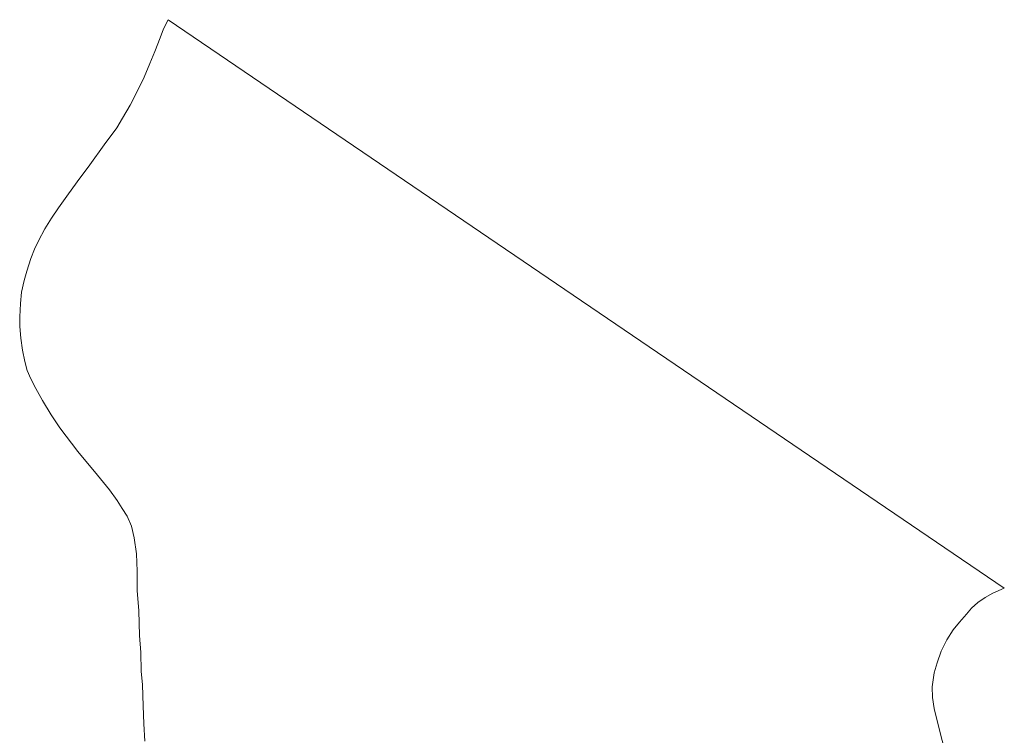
# Model space of a CAD drawing. Header units: metres. Extents: x 185049 to 189876, y 349292 to 352302.
# Tile 225 of 256: x 187332 to 187631, y 352084 to 352302. Entities that reach past the tile are written whole.
import ezdxf

# ---------------------------------------------------------------- set-up
doc = ezdxf.new("R2010")
doc.units = ezdxf.units.M
doc.layers.add('B-WE-OG-WATER_POEL-GV', color=7, linetype='Continuous', lineweight=18)

msp = doc.modelspace()

# ---------------------------------------------------------------- linework, layer by layer
at = {"layer": 'B-WE-OG-WATER_POEL-GV'}
msp.add_polyline3d([(187369.862, 352082.346, 20.956), (187369.607, 352087.633, 20.956), (187369.346, 352093.13, 20.956), (187369.128, 352099.523, 20.956), (187368.8, 352103.613, 20.956), (187368.691, 352109.303, 20.956), (187368.259, 352114.551, 20.956), (187368.083, 352121.988, 20.956), (187367.578, 352128.23, 20.956), (187367.539, 352134.115, 20.956), (187367.308, 352139.343, 20.956), (187366.673, 352144.189, 20.956), (187365.814, 352147.726, 20.956), (187364.465, 352150.808, 20.956), (187362.997, 352153.172, 20.956), (187361.444, 352155.553, 20.956), (187359.135, 352158.786, 20.956), (187355.444, 352163.243, 20.956), (187349.54, 352170.474, 20.956), (187344.07, 352177.634, 20.956), (187341.399, 352181.635, 20.956), (187338.764, 352185.918, 20.956), (187336.738, 352189.616, 20.956), (187335.263, 352192.59, 20.956), (187334.12, 352195.101, 20.956), (187333.406, 352197.813, 20.956), (187332.706, 352201.273, 20.956), (187332.168, 352204.881, 20.956), (187331.842, 352208.477, 20.956), (187331.862, 352211.38, 20.956), (187332.09, 352215.437, 20.956), (187332.435, 352218.906, 20.956), (187333.154, 352222.419, 20.956), (187334.026, 352225.291, 20.956), (187335.181, 352229.107, 20.956), (187336.367, 352231.965, 20.956), (187337.55, 352234.469, 20.956), (187339.506, 352238.209, 20.956), (187341.482, 352241.43, 20.956), (187343.621, 352244.562, 20.956), (187346.198, 352248.058, 20.956), (187349.285, 352252.419, 20.956), (187353.195, 352257.653, 20.956), (187357.564, 352263.696, 20.956), (187361.352, 352268.887, 20.956), (187363.11, 352271.808, 20.956), (187365.416, 352275.775, 20.956), (187367.202, 352279.313, 20.956), (187369.624, 352284.245, 20.956), (187371.375, 352288.399, 20.956), (187372.91, 352292.137, 20.956), (187374.569, 352296.227, 20.956), (187375.599, 352299.021, 20.956), (187377.004, 352301.767, 20.956), (187631.1, 352128.853, 20.921), (187627.616, 352127.332, 20.921), (187625.316, 352126.08, 20.921), (187623.039, 352124.565, 20.921), (187621.166, 352122.82, 20.921), (187619.565, 352121.005, 20.921), (187617.462, 352118.59, 20.921), (187615.572, 352116.213, 20.921), (187613.647, 352113.158, 20.921), (187611.931, 352109.767, 20.921), (187610.72, 352106.206, 20.921), (187609.796, 352103.122, 20.921), (187609.203, 352098.902, 20.921), (187609.247, 352095.668, 20.921), (187609.828, 352092.336, 20.921), (187611.608, 352084.943, 20.921), (187613.558, 352077.548, 20.921)], dxfattribs=at)

doc.saveas('drawing.dxf')
